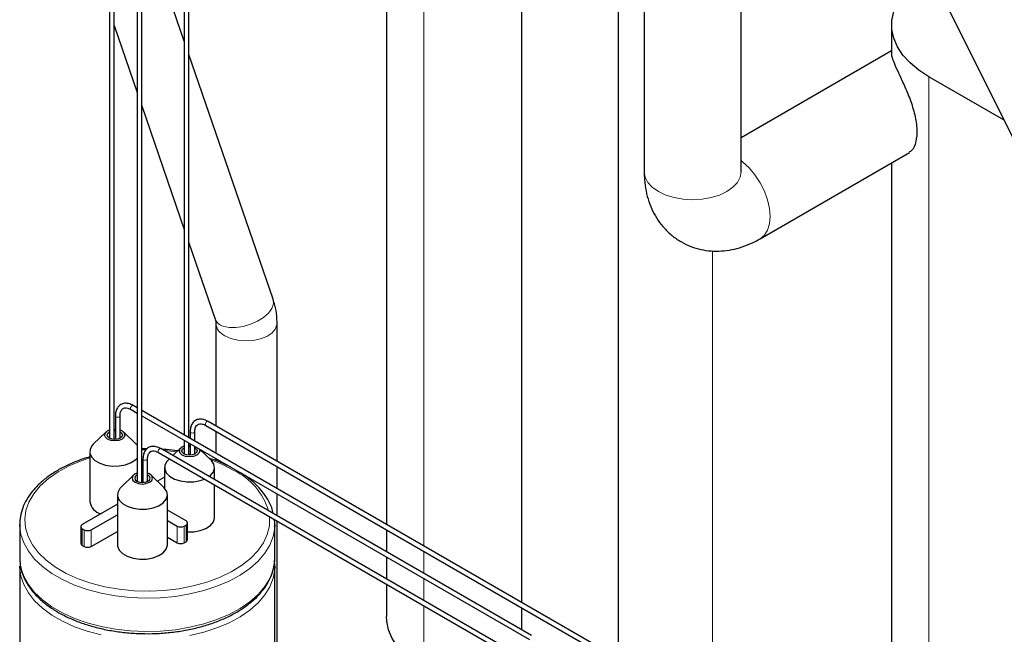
# Model space of a CAD drawing. Header units: millimetres. Extents: x 5 to 418, y 2 to 292.
# Tile 22 of 30: x 323 to 354, y 103 to 123. Entities that reach past the tile are written whole.
import ezdxf

# ---------------------------------------------------------------- set-up
doc = ezdxf.new("R2010")
doc.units = ezdxf.units.MM

msp = doc.modelspace()

# ---------------------------------------------------------------- linework, layer by layer
at = {"color": 7, "linetype": 'Continuous', "lineweight": 25}
for p, q in [((325.9913, 136.6908), (325.9913, 109.4653)), ((326.1353, 109.4291), (326.1353, 136.6908)), ((328.3338, 135.718), (328.3338, 109.5691)), ((328.4778, 109.4859), (328.4778, 135.7107)), ((326.8551, 135.2079), (326.8551, 108.1144)), ((326.9991, 108.0774), (326.9991, 135.2079)), ((334.6724, 127.2447), (334.6724, 106.7635)), ((338.9061, 126.967), (338.9061, 104.3195)), ((341.9461, 102.3565), (341.9461, 126.967)), ((328.3338, 121.916), (326.9991, 125.7978)), ((342.7527, 124.7464), (342.7527, 117.8221)), ((345.7927, 117.8221), (345.7927, 124.5998)), ((352.3143, 122.8754), (354.6017, 118.3077)), ((326.1353, 122.4051), (326.8551, 120.3116)), ((350.5116, 122.4267), (350.5116, 121.5415)), ((331.1165, 113.8228), (328.4778, 121.4972)), ((350.5116, 121.6111), (345.7927, 118.8869)), ((354.0372, 119.435), (351.6832, 120.7939)), ((326.9991, 119.8928), (328.3338, 116.0109)), ((346.3903, 115.7217), (351.0688, 118.4226)), ((350.5116, 118.1009), (350.5116, 97.6197)), ((328.4778, 115.5921), (329.3008, 113.1985)), ((329.3233, 113.0721), (329.3233, 109.8515)), ((331.2433, 108.7431), (331.2433, 113.0721)), ((326.6626, 110.3676), (326.8551, 110.2564)), ((326.8551, 110.4227), (326.7346, 110.4923)), ((339.2248, 103.2818), (326.9991, 110.3396)), ((326.174, 110.1686), (326.174, 109.4292)), ((326.318, 109.4662), (326.318, 110.1686)), ((326.318, 110.1686), (326.318, 110.1675)), ((326.9991, 110.1733), (339.1528, 103.1571)), ((341.5673, 102.7832), (329.0771, 109.9936)), ((325.8791, 109.6619), (325.4807, 109.2766)), ((326.827, 109.2766), (326.4286, 109.6619)), ((328.5165, 109.6699), (328.5165, 109.4636)), ((328.6605, 109.3805), (328.6605, 109.6699)), ((328.6605, 109.6699), (328.6605, 109.6688)), ((329.0051, 109.8689), (341.4953, 102.6585)), ((329.3233, 109.6852), (329.3233, 108.9978)), ((326.1353, 109.4509), (326.174, 109.4509)), ((328.3338, 109.4028), (328.3338, 108.9678)), ((328.4778, 108.9309), (328.4778, 109.3197)), ((328.5165, 109.2973), (328.5165, 108.9308)), ((325.3698, 109.0446), (325.3698, 107.4769)), ((327.1548, 109.1331), (326.9991, 109.1314)), ((327.5264, 109.0153), (340.0166, 101.8048)), ((340.0886, 101.9295), (327.5984, 109.14)), ((328.223, 109.1636), (327.9742, 108.923)), ((328.6605, 108.9671), (328.6605, 109.2142)), ((329.171, 108.7784), (328.8089, 109.1286)), ((327.0378, 108.8163), (327.0378, 108.0773)), ((327.1818, 108.1135), (327.1818, 108.8163)), ((327.1818, 108.8163), (327.1818, 108.8152)), ((327.8666, 108.8189), (327.8246, 108.7784)), ((328.4778, 108.9526), (328.5165, 108.9526)), ((329.3233, 108.8316), (329.3233, 108.7637)), ((327.2456, 108.3461), (327.1818, 108.3746)), ((327.7138, 108.5464), (327.7138, 107.9029)), ((329.2818, 108.1682), (329.2818, 108.5464)), ((331.2433, 107.8894), (331.2433, 108.5768)), ((326.7446, 108.3101), (326.3462, 107.9248)), ((327.0378, 108.0991), (326.9991, 108.0991)), ((327.189, 108.3134), (327.1818, 108.3174)), ((327.6925, 107.9248), (327.2941, 108.3101)), ((327.7138, 108.2483), (327.491, 108.1197)), ((327.7023, 107.9151), (327.7138, 107.9217)), ((329.2818, 106.9786), (329.2818, 108.0019)), ((326.2353, 107.6929), (326.2353, 106.1251)), ((327.8033, 106.1251), (327.8033, 107.6929)), ((331.2433, 107.0358), (331.2433, 107.7232)), ((326.2353, 107.3948), (325.1356, 106.7599)), ((328.3883, 106.8742), (327.8033, 107.2119)), ((325.4184, 106.5966), (326.2353, 107.0682)), ((327.8033, 106.8853), (328.1054, 106.7109)), ((331.2433, 97.6228), (331.2433, 106.8695)), ((323.1721, 106.7598), (323.1721, 105.7146)), ((325.0887, 106.6946), (325.0887, 106.172)), ((325.1356, 106.6293), (325.1922, 106.5966)), ((325.4184, 106.074), (326.2353, 106.5456)), ((328.3317, 106.7109), (328.3883, 106.7436)), ((328.4352, 106.2863), (328.4352, 106.8089)), ((331.1721, 106.7598), (331.1702, 106.6886)), ((331.1721, 105.7146), (331.1721, 106.7598)), ((334.6724, 106.5972), (334.6724, 105.9099)), ((327.8033, 106.3627), (328.1054, 106.1883)), ((328.3317, 106.1883), (328.3883, 106.221)), ((325.1356, 106.1067), (325.1922, 106.074)), ((331.17, 105.6404), (331.1721, 105.7146)), ((334.6724, 105.7436), (334.6724, 105.0562)), ((323.1721, 105.4533), (323.1721, 87.2935)), ((323.1767, 105.4432), (323.1798, 105.3877)), ((331.1721, 105.4533), (331.1702, 105.3821)), ((331.1721, 87.2935), (331.1721, 105.4533)), ((334.6724, 104.89), (334.6724, 103.8734)), ((338.9061, 104.1532), (338.9061, 103.4658))]:
    msp.add_line(p, q, dxfattribs=at)
at = {"color": 7, "linetype": 'Continuous', "lineweight": 18}
for p, q in [((335.844, 106.0872), (335.844, 129.9377)), ((351.6832, 96.9434), (351.6832, 120.7939)), ((344.895, 100.8622), (344.895, 115.3393)), ((327.1246, 109.1071), (326.9991, 109.105)), ((325.1356, 106.6293), (325.1356, 106.1067)), ((325.1922, 106.5966), (325.1922, 106.074)), ((325.4184, 106.5966), (325.4184, 106.074)), ((328.1054, 106.7109), (328.1054, 106.1883)), ((328.3317, 106.7109), (328.3317, 106.1883)), ((328.3883, 106.7436), (328.3883, 106.221)), ((335.844, 105.2335), (335.844, 105.9209)), ((335.844, 104.3799), (335.844, 105.0673)), ((335.844, 102.2406), (335.844, 104.2136))]:
    msp.add_line(p, q, dxfattribs=at)
at = {"color": 7, "linetype": 'Continuous', "lineweight": 25, "flags": 128}
for points in [[(351.6832, 120.7939), (351.3629, 121.0026), (351.0885, 121.2321), (350.864, 121.479), (350.6928, 121.7397), (350.5772, 122.0105), (350.5189, 122.2873), (350.5189, 122.5661), (350.5772, 122.8429), (350.6928, 123.1137), (350.864, 123.3744), (351.0885, 123.6213), (351.3629, 123.8508), (351.6832, 124.0595)], [(325.9276, 109.4366), (325.8582, 109.4965), (325.8338, 109.5672), (325.8582, 109.6379), (325.9276, 109.6978), (325.9913, 109.7263)], [(325.9841, 109.4692), (325.9321, 109.5142), (325.9138, 109.5672), (325.9321, 109.6202), (325.9841, 109.6652), (325.9913, 109.6692)], [(326.318, 109.7258), (326.3801, 109.6978), (326.4495, 109.6379), (326.4738, 109.5672), (326.4495, 109.4965), (326.3801, 109.4366), (326.2763, 109.3965), (326.1538, 109.3825), (326.0314, 109.3965), (325.9276, 109.4366), (325.9276, 109.4366)], [(326.318, 109.6683), (326.3235, 109.6652), (326.3756, 109.6202), (326.3938, 109.5672), (326.3756, 109.5142), (326.3235, 109.4692), (326.2457, 109.4392), (326.1538, 109.4287), (326.062, 109.4392), (325.9841, 109.4692), (325.9841, 109.4692)], [(326.1353, 109.7516), (326.1538, 109.7519), (326.174, 109.7516)], [(326.1353, 109.7053), (326.1538, 109.7058), (326.174, 109.7053)], [(325.4807, 109.2766), (325.4458, 109.239), (325.3812, 109.1215), (325.3739, 108.9983), (325.4245, 108.8786), (325.5291, 108.7711), (325.6801, 108.684), (325.8662, 108.6236), (326.0737, 108.5944), (326.287, 108.5986), (326.4905, 108.6359), (326.6691, 108.7035), (326.8094, 108.7964), (326.8551, 108.8423)], [(326.8551, 109.247), (326.8372, 109.2664), (326.827, 109.2766)], [(328.2715, 108.9383), (328.2022, 108.9983), (328.1778, 109.069), (328.2022, 109.1397), (328.2715, 109.1996), (328.3338, 109.2276)], [(328.3281, 108.971), (328.2761, 109.0159), (328.2578, 109.069), (328.2761, 109.122), (328.3281, 109.1669), (328.3338, 109.1701)], [(328.796, 109.136), (328.8178, 109.069), (328.7935, 108.9983), (328.7241, 108.9383), (328.6203, 108.8983), (328.4978, 108.8842), (328.3754, 108.8983), (328.2715, 108.9383)], [(328.6605, 109.1708), (328.6675, 109.1669), (328.7195, 109.122), (328.7378, 109.069), (328.7195, 109.0159), (328.6675, 108.971), (328.5897, 108.941), (328.4978, 108.9304), (328.406, 108.941), (328.3281, 108.971), (328.3281, 108.971)], [(328.4778, 109.2533), (328.4978, 109.2537), (328.5165, 109.2534)], [(328.4778, 109.207), (328.4978, 109.2075), (328.5165, 109.2071)], [(327.8246, 108.7784), (327.7898, 108.7408), (327.7252, 108.6233), (327.7179, 108.5001), (327.7685, 108.3803), (327.8731, 108.2729), (328.0241, 108.1857), (328.2102, 108.1253), (328.4176, 108.0962), (328.631, 108.1004), (328.8345, 108.1376), (328.9669, 108.1837)], [(329.1129, 108.2657), (329.1534, 108.2981), (329.2451, 108.4095), (329.2814, 108.5309), (329.2595, 108.6535), (329.1812, 108.7682), (329.171, 108.7784)], [(326.8551, 108.374), (326.7931, 108.3461), (326.7237, 108.2861), (326.6993, 108.2154), (326.7237, 108.1448), (326.7931, 108.0848), (326.8969, 108.0448), (327.0193, 108.0307), (327.1418, 108.0448), (327.2456, 108.0848), (327.315, 108.1448), (327.3393, 108.2154), (327.315, 108.2861), (327.2456, 108.3461)], [(327.0378, 108.3999), (327.0193, 108.4002), (326.9991, 108.3998)], [(326.8551, 108.3165), (326.8496, 108.3134), (326.7976, 108.2685), (326.7793, 108.2154), (326.7976, 108.1624), (326.8496, 108.1175), (326.9275, 108.0874), (327.0193, 108.0769), (327.1112, 108.0874), (327.189, 108.1175), (327.2411, 108.1624), (327.2593, 108.2154), (327.2411, 108.2685), (327.189, 108.3134), (327.189, 108.3134)], [(327.0378, 108.3536), (327.0193, 108.354), (326.9991, 108.3535)], [(326.3462, 107.9248), (326.3113, 107.8872), (326.2467, 107.7698), (326.2394, 107.6466), (326.29, 107.5268), (326.3946, 107.4194), (326.5456, 107.3322), (326.7317, 107.2718), (326.9392, 107.2426), (327.1525, 107.2468), (327.356, 107.2841), (327.5346, 107.3517), (327.6749, 107.4446), (327.7666, 107.5559), (327.8029, 107.6774), (327.781, 107.8), (327.7027, 107.9147), (327.6925, 107.9248)], [(328.4352, 106.5275), (328.631, 106.5326), (328.8345, 106.5699), (329.0131, 106.6375), (329.1534, 106.7304), (329.2451, 106.8417), (329.2814, 106.9632), (329.2818, 106.9786)], [(323.1735, 106.6989), (323.1725, 106.7256), (323.1721, 106.7598)], [(326.2353, 106.1251), (326.2394, 106.0788), (326.29, 105.9591), (326.3946, 105.8516), (326.5456, 105.7645), (326.7317, 105.7041), (326.9392, 105.6749), (327.1525, 105.6791), (327.356, 105.7164), (327.5346, 105.784), (327.6749, 105.8769), (327.7666, 105.9882), (327.8029, 106.1097), (327.8033, 106.1251)], [(323.1735, 105.3925), (323.1725, 105.4191), (323.1721, 105.4533)], [(335.844, 102.2406), (335.5237, 102.4493), (335.2493, 102.6788), (335.0249, 102.9257), (334.8536, 103.1864), (334.738, 103.4572), (334.6797, 103.734), (334.6724, 103.8734)]]:
    msp.add_lwpolyline(points, dxfattribs=at)
at = {"color": 7, "linetype": 'Continuous', "lineweight": 18, "flags": 128}
for points in [[(346.3899, 115.7215), (346.3904, 115.7217), (346.524, 115.8327), (346.6234, 115.9899), (346.6845, 116.1874), (346.7052, 116.4176), (346.6845, 116.6717), (346.6234, 116.9398), (346.524, 117.2117), (346.3904, 117.477), (346.2275, 117.7254), (346.0417, 117.9473), (345.8401, 118.1343), (345.7927, 118.1713)], [(342.7527, 117.8221), (342.7819, 117.6509), (342.8684, 117.4863), (343.0089, 117.3346), (343.1979, 117.2016), (343.4283, 117.0925), (343.6911, 117.0114), (343.9762, 116.9615), (344.2727, 116.9446), (344.5693, 116.9615), (344.8544, 117.0114), (345.1172, 117.0925), (345.3475, 117.2016), (345.5366, 117.3346), (345.677, 117.4863), (345.7635, 117.6509), (345.7927, 117.8221)], [(329.5534, 112.9805), (329.7356, 112.942), (329.9475, 112.9393), (330.1758, 112.9724), (330.4062, 113.0394), (330.6242, 113.136), (330.8161, 113.2561), (330.9698, 113.3922), (331.0757, 113.5358), (331.1271, 113.6778), (331.1208, 113.8092), (331.1165, 113.8228)], [(329.6045, 112.6802), (329.7947, 112.5951), (330.0155, 112.5399), (330.2532, 112.5182), (330.4928, 112.5312), (330.7192, 112.5783), (330.9182, 112.6564), (331.0773, 112.7606), (331.1866, 112.8844), (331.2391, 113.0199), (331.2433, 113.0724)], [(326.6477, 110.4005), (326.6516, 110.4253), (326.6626, 110.4507), (326.6791, 110.473), (326.6986, 110.4887), (326.7181, 110.4955), (326.7346, 110.4923)], [(326.6626, 110.3676), (326.6626, 110.3676), (326.6516, 110.3803), (326.6477, 110.4005)], [(326.1951, 110.1392), (326.1795, 110.1527), (326.174, 110.1686), (326.174, 110.1686)], [(326.318, 110.1675), (326.3126, 110.1527), (326.2969, 110.1392), (326.2736, 110.1302), (326.246, 110.127), (326.2185, 110.1302), (326.1951, 110.1392)], [(328.9902, 109.9019), (328.9941, 109.9266), (329.0051, 109.9521), (329.0216, 109.9743), (329.0411, 109.9901), (329.0606, 109.9968), (329.0771, 109.9936)], [(328.5376, 109.6406), (328.522, 109.654), (328.5165, 109.6699), (328.5165, 109.6699)], [(328.6605, 109.6688), (328.6551, 109.654), (328.6395, 109.6406), (328.6161, 109.6315), (328.5885, 109.6284), (328.561, 109.6315), (328.5376, 109.6406)], [(329.0051, 109.8689), (329.0051, 109.8689), (328.9941, 109.8816), (328.9902, 109.9019)], [(327.5115, 109.0482), (327.5154, 109.073), (327.5264, 109.0984), (327.5429, 109.1207), (327.5624, 109.1364), (327.5819, 109.1432), (327.5984, 109.14)], [(327.5264, 109.0153), (327.5264, 109.0153), (327.5154, 109.028), (327.5115, 109.0482)], [(328.0972, 109.0419), (327.8195, 109.0755), (327.6903, 109.0869)], [(325.3698, 108.8479), (325.1005, 108.757), (324.7189, 108.5959), (324.3744, 108.4089), (324.0724, 108.199), (323.8174, 107.9691), (323.6132, 107.723), (323.4629, 107.4642), (323.3689, 107.1967), (323.3325, 106.9246), (323.3544, 106.6519), (323.4341, 106.3829), (323.5704, 106.1216), (323.7614, 105.8719), (324.0041, 105.6377), (324.2948, 105.4224), (324.6291, 105.2294), (325.0019, 105.0616), (325.4077, 104.9215), (325.8402, 104.8113), (326.2929, 104.7325), (326.7589, 104.6865), (327.2312, 104.6739), (327.7026, 104.6949), (328.1659, 104.7492), (328.6142, 104.8359), (329.0406, 104.9538), (329.4387, 105.101), (329.8024, 105.2754), (330.1263, 105.4743), (330.4054, 105.6946), (330.6354, 105.933), (330.813, 106.186), (330.9354, 106.4496), (331.0007, 106.7199), (331.008, 106.9928), (331.0068, 107.0061)], [(327.0589, 108.7869), (327.0433, 108.8004), (327.0378, 108.8163), (327.0378, 108.8163)], [(327.1818, 108.8152), (327.1764, 108.8004), (327.1608, 108.7869), (327.1374, 108.7779), (327.1098, 108.7747), (327.0823, 108.7779), (327.0589, 108.7869)], [(329.8874, 108.4579), (329.5331, 108.6387), (329.1631, 108.786)], [(331.1702, 106.6886), (331.1681, 106.6572), (331.119, 106.3851), (331.0146, 106.1182), (330.8561, 105.8603), (330.646, 105.6151), (330.3871, 105.386), (330.0831, 105.1761), (329.7382, 104.9884), (329.3572, 104.8257), (328.9456, 104.69), (328.5092, 104.5835), (328.0539, 104.5075), (327.5862, 104.4631), (327.1128, 104.4509), (326.6402, 104.4712), (326.175, 104.5235), (325.7238, 104.6073), (325.293, 104.7213), (324.8886, 104.8639), (324.5162, 105.0331), (324.181, 105.2266), (323.8879, 105.4416), (323.6409, 105.675), (323.4434, 105.9238), (323.2983, 106.1842), (323.2076, 106.4527), (323.1735, 106.6989)], [(323.1721, 105.7146), (323.1725, 105.6804), (323.2076, 105.4076), (323.2983, 105.139), (323.4434, 104.8786), (323.6409, 104.6299), (323.8879, 104.3964), (324.181, 104.1814), (324.5162, 103.9879), (324.8886, 103.8187), (325.293, 103.6761), (325.7238, 103.5621), (326.175, 103.4784), (326.6402, 103.426), (327.1128, 103.4057), (327.5862, 103.4179), (328.0539, 103.4623), (328.5092, 103.5383), (328.9456, 103.6449), (329.3572, 103.7805), (329.7382, 103.9433), (330.0831, 104.1309), (330.3871, 104.3408), (330.646, 104.5699), (330.8561, 104.8152), (331.0146, 105.073), (331.119, 105.3399), (331.1681, 105.612), (331.17, 105.6404)], [(325.7238, 103.3008), (325.293, 103.4148), (324.8886, 103.5574), (324.5162, 103.7267), (324.181, 103.9201), (323.8879, 104.1351), (323.6409, 104.3686), (323.4434, 104.6173), (323.2983, 104.8777), (323.2076, 105.1463), (323.1735, 105.3925)], [(331.1702, 105.3821), (331.1681, 105.3507), (331.119, 105.0786), (331.0146, 104.8117), (330.8561, 104.5539), (330.646, 104.3086), (330.3871, 104.0795), (330.0831, 103.8696), (329.7382, 103.682), (329.3572, 103.5192), (328.9456, 103.3836), (328.5092, 103.277)]]:
    msp.add_lwpolyline(points, dxfattribs=at)
at = {"color": 7, "linetype": 'Continuous', "lineweight": 18}
for centre, radius, start, end in [((329.6381, 113.334), 0.3635, 201.88061, 256.51671), ((329.7843, 113.1061), 0.4623, 184.25095, 247.10908), ((328.9782, 106.5747), 2.0912, 17.0991, 64.22985)]:
    msp.add_arc(centre, radius, start, end, dxfattribs=at)
at = {"color": 7, "linetype": 'Continuous', "lineweight": 25}
for centre, radius, start, end in [((325.8442, 107.566), 0.4827, 190.64145, 255.4195), ((328.3635, 106.8089), 0.0699, 290.78342, 69.21658), ((325.1604, 106.6946), 0.0699, 110.78342, 249.21658), ((325.3053, 106.815), 0.2459, 242.60967, 297.39033), ((328.2186, 106.9293), 0.2459, 242.60967, 297.39033), ((328.3551, 106.2943), 0.0805, 294.37466, 354.3052), ((325.1688, 106.18), 0.0805, 185.6948, 245.62534), ((325.3053, 106.2924), 0.2459, 242.60967, 297.39033), ((328.2186, 106.4067), 0.2459, 242.60967, 297.39033)]:
    msp.add_arc(centre, radius, start, end, dxfattribs=at)
for points, knots in [([(351.0583, 118.4403), (351.0935, 118.4569), (351.19, 118.5025), (351.2949, 118.7539), (351.3313, 119.1341), (351.2625, 119.5959), (351.1083, 120.079), (350.9124, 120.5372), (350.7249, 120.9344), (350.5996, 121.2147), (350.5353, 121.3992), (350.5097, 121.502), (350.5147, 121.5333), (350.516, 121.5415)], [0, 0, 0, 0, 0.06066178, 0.16678539, 0.2743024, 0.38288903, 0.49131208, 0.59832384, 0.70450402, 0.81576891, 0.89275599, 0.97196446, 1, 1, 1, 1]), ([(342.7527, 117.8221), (342.7546, 117.7395), (342.7591, 117.5358), (342.8036, 117.2211), (342.8921, 116.8869), (343.0196, 116.5779), (343.1832, 116.2963), (343.3877, 116.0362), (343.6325, 115.8059), (343.914, 115.6147), (344.2148, 115.4725), (344.5283, 115.3788), (344.8496, 115.332), (345.175, 115.3306), (345.5026, 115.3735), (345.8305, 115.4609), (346.1282, 115.5787), (346.3113, 115.6786), (346.3903, 115.7217)], [0, 0, 0, 0, 0.0470962, 0.1160837, 0.1826083, 0.2468863, 0.3093802, 0.3706064, 0.4373688, 0.5022541, 0.5656433, 0.6280772, 0.6901425, 0.7525322, 0.8159641, 0.8811488, 0.948681, 1, 1, 1, 1]), ([(345.7926, 117.8113), (345.7928, 117.8101), (345.7937, 117.8051), (345.7931, 117.8148), (345.7927, 117.8221)], [0, 0, 0, 0, 0.2395371, 1, 1, 1, 1]), ([(331.2433, 113.0721), (331.2409, 113.1496), (331.2349, 113.3388), (331.1897, 113.591), (331.1361, 113.7606), (331.1165, 113.8228)], [0, 0, 0, 0, 0.3051816, 0.7452835, 1, 1, 1, 1]), ([(329.3008, 113.1985), (329.3053, 113.1843), (329.32, 113.1371), (329.322, 113.0988), (329.3233, 113.0721)], [0, 0, 0, 0, 0.301098, 1, 1, 1, 1]), ([(326.7346, 110.4923), (326.7097, 110.5054), (326.6373, 110.5435), (326.5219, 110.5702), (326.3938, 110.5561), (326.2876, 110.4947), (326.2137, 110.3922), (326.1788, 110.2797), (326.1754, 110.1997), (326.174, 110.1686)], [0, 0, 0, 0, 0.09162998, 0.26636637, 0.41898948, 0.58170325, 0.73899705, 0.89840563, 1, 1, 1, 1]), ([(326.318, 110.1686), (326.3189, 110.1903), (326.3214, 110.2536), (326.3484, 110.3364), (326.3995, 110.3971), (326.4662, 110.423), (326.5577, 110.4187), (326.6281, 110.3844), (326.6626, 110.3676)], [0, 0, 0, 0, 0.0943306, 0.2750805, 0.4574934, 0.6542006, 0.8302957, 1, 1, 1, 1]), ([(329.0771, 109.9936), (329.0522, 110.0067), (328.9798, 110.0449), (328.8644, 110.0715), (328.7363, 110.0575), (328.6301, 109.996), (328.5562, 109.8935), (328.5213, 109.7811), (328.5179, 109.7011), (328.5165, 109.6699)], [0, 0, 0, 0, 0.09163, 0.2663664, 0.4189895, 0.5817033, 0.738997, 0.8984056, 1, 1, 1, 1]), ([(328.6605, 109.6699), (328.6614, 109.6917), (328.6639, 109.755), (328.6909, 109.8378), (328.742, 109.8984), (328.8087, 109.9244), (328.9002, 109.92), (328.9706, 109.8857), (329.0051, 109.8689)], [0, 0, 0, 0, 0.0943306, 0.2750805, 0.4574934, 0.6542006, 0.8302957, 1, 1, 1, 1]), ([(327.5984, 109.14), (327.5735, 109.1531), (327.5011, 109.1912), (327.3857, 109.2179), (327.2576, 109.2038), (327.1514, 109.1424), (327.0775, 109.0399), (327.0426, 108.9274), (327.0392, 108.8474), (327.0378, 108.8163)], [0, 0, 0, 0, 0.09163, 0.2663664, 0.4189895, 0.5817033, 0.738997, 0.8984056, 1, 1, 1, 1]), ([(327.1818, 108.8163), (327.1827, 108.838), (327.1852, 108.9013), (327.2122, 108.9841), (327.2633, 109.0448), (327.33, 109.0707), (327.4215, 109.0664), (327.4919, 109.0321), (327.5264, 109.0153)], [0, 0, 0, 0, 0.0943306, 0.2750805, 0.4574934, 0.6542006, 0.8302957, 1, 1, 1, 1]), ([(328.1229, 109.0668), (328.0069, 109.084), (327.8469, 109.1077), (327.6827, 109.1154), (327.6374, 109.1175)], [0, 0, 0, 0, 0.7242764, 1, 1, 1, 1]), ([(325.3698, 108.8802), (325.3028, 108.8611), (325.1005, 108.8034), (324.789, 108.6784), (324.4395, 108.5086), (324.1254, 108.3144), (323.8491, 108.0995), (323.6152, 107.8659), (323.4274, 107.6166), (323.2878, 107.3553), (323.2024, 107.0863), (323.1659, 106.8641), (323.1766, 106.7338), (323.1798, 106.6942)], [0, 0, 0, 0, 0.0501234, 0.1513812, 0.2527855, 0.3543357, 0.4559903, 0.5575781, 0.6588258, 0.7593559, 0.8588129, 0.9571051, 1, 1, 1, 1]), ([(329.7905, 108.5619), (329.6744, 108.6182), (329.459, 108.7226), (329.2173, 108.8039), (329.1059, 108.8413)], [0, 0, 0, 0, 0.5391766, 1, 1, 1, 1]), ([(331.1254, 107.1039), (331.11, 107.1661), (331.0726, 107.3174), (330.9564, 107.5491), (330.787, 107.7969), (330.5687, 108.0309), (330.3333, 108.2325), (330.1555, 108.3464), (330.0794, 108.3951)], [0, 0, 0, 0, 0.12648936, 0.30738284, 0.49007784, 0.67470082, 0.86081387, 1, 1, 1, 1]), ([(331.165, 106.683), (331.168, 106.7074), (331.178, 106.7861), (331.1657, 106.8649), (331.1572, 106.9193)], [0, 0, 0, 0, 0.3091091, 1, 1, 1, 1]), ([(323.1763, 105.7099), (323.1779, 105.6391), (323.1814, 105.4783), (323.2467, 105.2308), (323.3602, 104.9714), (323.523, 104.7219), (323.7318, 104.4848), (323.9848, 104.2631), (324.2788, 104.0598), (324.6099, 103.8777), (324.9733, 103.7191), (325.3643, 103.5861), (325.7778, 103.4799), (326.2086, 103.4019), (326.6513, 103.3528), (327.1004, 103.3333), (327.5504, 103.3434), (327.9957, 103.3831), (328.4307, 103.452), (328.8502, 103.5492), (329.2489, 103.6739), (329.6218, 103.8245), (329.9644, 103.9997), (330.2722, 104.1977), (330.541, 104.4162), (330.7666, 104.653), (330.9462, 104.9047), (331.0745, 105.1678), (331.1505, 105.4126), (331.1605, 105.5694), (331.1646, 105.6345)], [0, 0, 0, 0, 0.027714, 0.062923, 0.098268, 0.1339449, 0.1700048, 0.2063768, 0.242941, 0.2795909, 0.3162491, 0.3528818, 0.3894812, 0.4260497, 0.4625946, 0.4991257, 0.5356535, 0.5721878, 0.6087375, 0.645314, 0.6819283, 0.7185902, 0.7553057, 0.7920728, 0.828871, 0.8656292, 0.9022417, 0.9385681, 0.9744901, 1, 1, 1, 1]), ([(331.165, 105.3766), (331.1681, 105.4009), (331.1772, 105.4701), (331.1666, 105.5394), (331.1598, 105.5843)], [0, 0, 0, 0, 0.351495, 1, 1, 1, 1])]:
    msp.add_open_spline(points, degree=3, knots=knots, dxfattribs=at)

doc.saveas('drawing.dxf')
